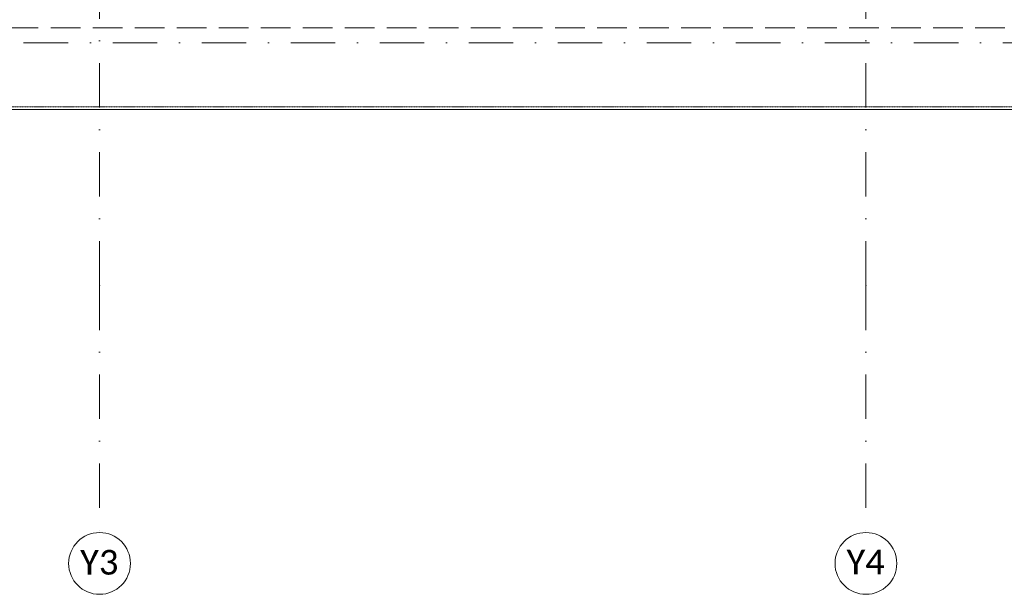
# Model space of a CAD drawing. Header units: centimetres. Extents: x -9388 to 91680, y -1419244 to 50347.
# Tile 148 of 183: x 41651 to 45634, y -692773 to -690447. Entities that reach past the tile are written whole.
import ezdxf
from ezdxf.enums import TextEntityAlignment as Align

# ---------------------------------------------------------------- set-up
doc = ezdxf.new("R2010")
doc.units = ezdxf.units.CM
for name, pattern in [('HIDDENX2', [0.75, 0.5, -0.25]), ('Krawędzie ukryte', [170, 120, -50]), ('Kropki i Kreski', [360, 180, -90, 0, -90])]:
    doc.linetypes.add(name, pattern=pattern)
for name, color, linetype, lineweight in [('0_Nr_pióra__1', 7, 'Continuous', 13), ('Budowlane - Obrobki Blacharskie_Nr_pióra__1', 7, 'Continuous', 13), ('Osie_Nr_pióra__1', 7, 'Continuous', 13), ('Osie_Nr_pióra__4', 7, 'Continuous', 13), ('Osie_Nr_pióra__7', 7, 'Continuous', 13), ('Q_podkład', 8, 'Continuous', 9)]:
    doc.layers.add(name, color=color, linetype=linetype, lineweight=lineweight)
doc.layers.add('Osie', color=7, linetype='Continuous')
doc.styles.add('GENERATED_STYLE_1', font='calibri.ttf')
doc.styles.add('GENERATED_STYLE_3', font='calibri.ttf')

# ---------------------------------------------------------------- blocks, each defined once
blk = doc.blocks.new('Standardowy znacznik siatki')
at = {"layer": 'Osie_Nr_pióra__4', "linetype": 'Kropki i Kreski'}
blk.add_line((1000, 0), (17990.8, 0), dxfattribs=at)
at = {"layer": 'Osie_Nr_pióra__1', "style": 'GENERATED_STYLE_3'}
for tag, p in [('AC_MarkerText_1_0', (-125, 4.9)), ('AC_MarkerText_1_1', (19115.8, 4.9))]:
    blk.add_attdef(tag, text='', height=100, rotation=360, dxfattribs=at).set_placement(p, align=Align.MIDDLE_CENTER)
blk = doc.blocks.new('Standardowy znacznik siatki_6')
at = {"layer": 'Osie_Nr_pióra__4', "linetype": 'Kropki i Kreski'}
for q in [(0, 0), (12138.2, 0)]:
    blk.add_line((1000, 0), q, dxfattribs=at)
blk.add_point((1000, 0), dxfattribs=at)
blk.add_point((1000, 0), dxfattribs=at)
at = {"layer": 'Osie_Nr_pióra__7', "linetype": 'Continuous'}
blk.add_circle((-125, 0), 125, dxfattribs=at)
at = {"layer": 'Osie_Nr_pióra__1', "style": 'GENERATED_STYLE_3'}
for tag, p in [('AC_MarkerText_1_0', (-125, 4.9)), ('AC_MarkerText_1_1', (13263.2, 4.9))]:
    blk.add_attdef(tag, text='', height=100, rotation=270, dxfattribs=at).set_placement(p, align=Align.MIDDLE_CENTER)
blk = doc.blocks.new('Standardowy znacznik siatki_7')
at = {"layer": 'Osie_Nr_pióra__4', "linetype": 'Kropki i Kreski'}
for q in [(0, 0), (12138.2, 0)]:
    blk.add_line((1000, 0), q, dxfattribs=at)
blk.add_point((1000, 0), dxfattribs=at)
blk.add_point((1000, 0), dxfattribs=at)
at = {"layer": 'Osie_Nr_pióra__7', "linetype": 'Continuous'}
blk.add_circle((-125, 0), 125, dxfattribs=at)
at = {"layer": 'Osie_Nr_pióra__1', "style": 'GENERATED_STYLE_3'}
for tag, p in [('AC_MarkerText_1_0', (-125, 5.7)), ('AC_MarkerText_1_1', (13263.2, 5.7))]:
    blk.add_attdef(tag, text='', height=100, rotation=270, dxfattribs=at).set_placement(p, align=Align.MIDDLE_CENTER)
blk = doc.blocks.new('PAB.02_RZUT DACHU')
at = {"layer": '0_Nr_pióra__1', "color": 8, "linetype": 'Continuous', "flags": 128}
blk.add_lwpolyline([(48364, -701482.8), (35299, -701482.8), (35299, -710810.3), (48364, -710810.3)], close=True, dxfattribs=at)
at = {"layer": '0_Nr_pióra__1', "color": 8, "linetype": 'Krawędzie ukryte', "flags": 128}
blk.add_lwpolyline([(48114, -701732.7), (35549, -701732.7), (35549, -710480.3), (48114, -710480.3)], close=True, dxfattribs=at)
at = {"layer": 'Budowlane - Obrobki Blacharskie_Nr_pióra__1', "color": 8, "linetype": 'HIDDENX2', "flags": 128}
blk.add_lwpolyline([(35309, -701492.8), (48354, -701492.8), (48354, -710800.3), (35309, -710800.3)], close=True, dxfattribs=at)
at = {"layer": 'Osie', "color": 8, "linetype": 'Continuous'}
ref = blk.add_blockref('Standardowy znacznik siatki_6', (41974, -712523.4), dxfattribs=dict(at, zscale=1000, rotation=89.9999999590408))
ref.add_attrib('AC_MarkerText_1', 'Y3', dxfattribs={"layer": 'Osie_Nr_pióra__1', "color": 7, "height": 100, "rotation": 360, "style": 'GENERATED_STYLE_1'}).set_placement((41973, -712643.6), align=Align.MIDDLE_CENTER)
ref = blk.add_blockref('Standardowy znacznik siatki_7', (45074, -712523.4), dxfattribs=dict(at, zscale=1000, rotation=89.9999999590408))
ref.add_attrib('AC_MarkerText_1', 'Y4', dxfattribs={"layer": 'Osie_Nr_pióra__1', "color": 7, "height": 100, "rotation": 360, "style": 'GENERATED_STYLE_1'}).set_placement((45072.9, -712642.8), align=Align.MIDDLE_CENTER)
at = {"layer": 'Osie', "color": 8, "linetype": 'Continuous', "zscale": 1000, "rotation": 359.9999999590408}
blk.add_blockref('Standardowy znacznik siatki', (30584.3, -710540.3), dxfattribs=at)

msp = doc.modelspace()

# ---------------------------------------------------------------- block references
at = {"layer": 'Q_podkład'}
msp.add_blockref('PAB.02_RZUT DACHU', (0, 20000), dxfattribs=at)

doc.saveas('drawing.dxf')
